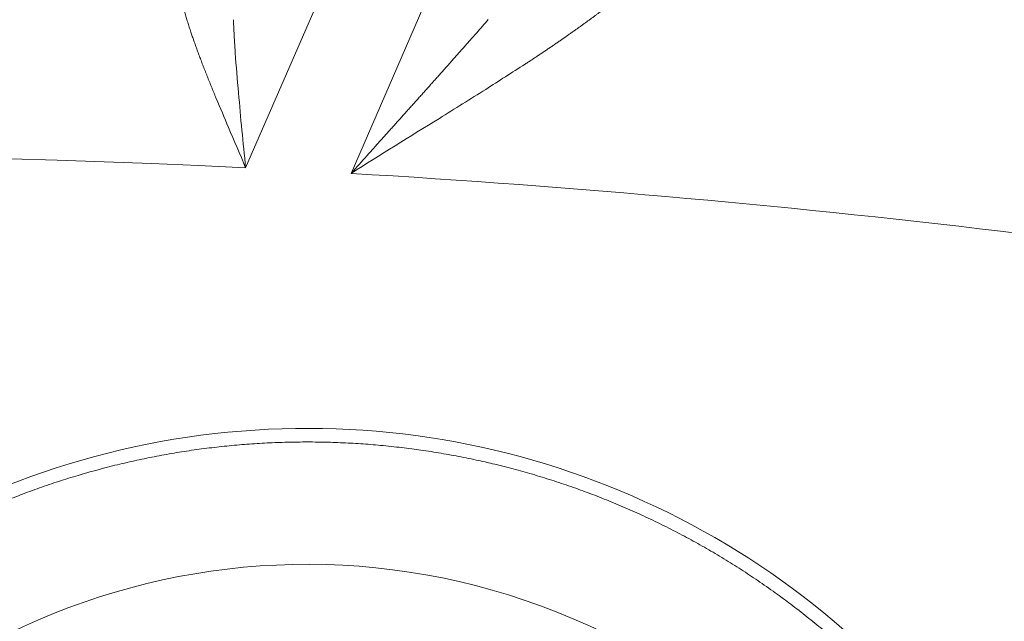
# Model space of a CAD drawing. Header units: millimetres. Extents: x 5437 to 18441, y -4466 to 3128.
# Tile 230 of 256: x 8497.56 to 8504.8, y -2700.14 to -2695.72. Entities that reach past the tile are written whole.
import ezdxf

# ---------------------------------------------------------------- set-up
doc = ezdxf.new("R2010")
doc.units = ezdxf.units.MM
doc.layers.add('1', color=7, linetype='Continuous', true_color=0xffffff)
doc.styles.add('TXT08', font='txt.shx', dxfattribs={"width": 0.8, "bigfont": 'gbcbig.shx'})
doc.dimstyles.get("Standard").update_dxf_attribs({"dimtxt": 0.18, "dimasz": 0.18, "dimexe": 0.18, "dimexo": 0.0625, "dimgap": 0.09, "dimtad": 0, "dimtih": 1, "dimtoh": 1, "dimdec": 4, "dimzin": 0, "dimdsep": 46, "dimtxsty": 'Standard', "dimcen": 0.09, "dimadec": 0, "dimazin": 0, "dimtfac": 1, "dimtdec": 4, "dimtofl": 0, "dimtmove": 0, "dimatfit": 3, "dimfxl": 1, "dimtolj": 1, "dimtzin": 0, "dimarcsym": 0})
doc.dimstyles.new('YanXiu', dxfattribs={"dimtxt": 40, "dimasz": 30, "dimexe": 0.66, "dimexo": 0.66, "dimgap": 0.66, "dimtad": 0, "dimdec": 1, "dimdsep": 46, "dimtxsty": 'TXT08', "dimcen": 0, "dimclrd": 256, "dimclre": 165, "dimclrt": 90, "dimazin": 2, "dimtfac": 1, "dimtdec": 1, "dimtofl": 0, "dimtmove": 0, "dimatfit": 3, "dimfxl": 1, "dimlwd": 5, "dimlwe": 13, "dimarcsym": 0})

# ---------------------------------------------------------------- blocks, each defined once
blk = doc.blocks.new('*D53')
at = {"color": 0, "lineweight": -2, "transparency": 16777216}
for p, q in [((10989.4307, -2154.4155), (10692.9173, -2240.8213)), ((11069.4307, -2154.4155), (10989.4307, -2154.4155)), ((8443.48, -2896.4116), (8443.48, -2896.2316)), ((8443.39, -2896.3216), (8443.57, -2896.3216))]:
    blk.add_line(p, q, dxfattribs=at)
at = {"color": 0, "lineweight": 20, "transparency": 16777216}
blk.add_solid([(10689.1871, -2228.0204), (10696.6476, -2253.6222), (10616.1119, -2263.2029)], dxfattribs=at)
at = {"layer": 'Defpoints', "color": 0, "lineweight": 20, "transparency": 16777216}
for p in [(10616.1119, -2263.2029), (6270.848, -3529.4402)]:
    blk.add_point(p, dxfattribs=at)
at = {"color": 0, "lineweight": 20, "transparency": 16777216, "insert": (11249.5207, -2154.4155), "char_height": 80, "attachment_point": 5}
blk.add_mtext('\\A1;R2260', dxfattribs=at)
blk = doc.blocks.new('*D54')
at = {"color": 0, "lineweight": -2, "transparency": 16777216}
blk.add_line((7492.6853, -2896.3216), (7463.5164, -2896.3216), dxfattribs=at)
at = {"color": 0, "lineweight": -3, "transparency": 16777216}
for start, end in [(14.7247061, 87.3296239), (101.5902046, 175.2752939)]:
    blk.add_arc((8434.1189, -2896.3216), 970.4225, start, end, dxfattribs=at)
at = {"color": 0, "lineweight": 20, "transparency": 16777216}
for points in [[(9385.6953, -2646.8098), (9359.6469, -2652.519), (9389.7986, -2727.8095)], [(7480.3159, -2816.9391), (7453.6719, -2815.84), (7463.6964, -2896.3216)]]:
    blk.add_solid(points, dxfattribs=at)
at = {"layer": 'Defpoints', "color": 0, "lineweight": 20, "transparency": 16777216}
for p in [(7900.863, -2085.5454), (10671.8171, -2501.755), (7492.7478, -2896.3216), (7740.5009, -2896.3216), (8434.1189, -2896.3216)]:
    blk.add_point(p, dxfattribs=at)
at = {"color": 0, "lineweight": 20, "transparency": 16777216, "insert": (8359.2409, -1928.7921), "char_height": 80, "attachment_point": 5}
blk.add_mtext('\\A1;165%%D', dxfattribs=at)
blk = doc.blocks.new('*D56')
at = {"lineweight": 5, "transparency": 16777216}
blk.add_line((9409.7195, -2278.0276), (9220.8999, -2398.8703), dxfattribs=at)
at = {"lineweight": 20, "transparency": 16777216}
blk.add_solid([(9218.2046, -2394.659), (9223.5951, -2403.0817), (9195.6316, -2415.0418)], dxfattribs=at)
at = {"layer": 'Defpoints', "color": 0, "lineweight": 20, "transparency": 16777216}
for p in [(9195.6316, -2415.0418), (8443.48, -2896.4116)]:
    blk.add_point(p, dxfattribs=at)
at = {"color": 90, "lineweight": 20, "transparency": 16777216, "insert": (9459.6888, -2246.0477), "char_height": 40, "attachment_point": 5, "rotation": 32.61885, "style": 'TXT08'}
blk.add_mtext('R893', dxfattribs=at)

msp = doc.modelspace()

# ---------------------------------------------------------------- linework, layer by layer
at = {"color": 7, "lineweight": 20}
msp.add_arc((8443.47995, -2896.41157), 893, 10.1099821, 350.11198757, dxfattribs=at)
at = {"layer": '1', "color": 0, "lineweight": 20}
for p, q in [((8500.87684, -2692.99398), (8499.22183, -2696.80423)), ((8499.99702, -2696.84609), (8501.6464, -2693.04878))]:
    msp.add_line(p, q, dxfattribs=at)
for centre, radius, start, end in [((8495.27522, -2777.08546), 82.36106, 87.5117355, 118.8132012), ((8495.27522, -2777.08546), 80.37817, 87.1856145, 118.6322405), ((8495.27522, -2777.08546), 80.37818, 83.1048905, 86.6322364), ((8499.67339, -2704.71899), 6, 36.522044, 216.52205), ((8499.67339, -2704.71899), 5, 336.893839, 156.893839)]:
    msp.add_arc(centre, radius, start, end, dxfattribs=at)
for points, degree, knots in [([(8498.81898, -2695.8073), (8498.81694, -2695.80115), (8498.81286, -2695.78888), (8498.80693, -2695.77062), (8498.80116, -2695.75254), (8498.79556, -2695.73463), (8498.79013, -2695.71689), (8498.78486, -2695.69934), (8498.77976, -2695.68196), (8498.77483, -2695.66476), (8498.77006, -2695.64774), (8498.76546, -2695.6309), (8498.76103, -2695.61424), (8498.75676, -2695.59777), (8498.75267, -2695.58147), (8498.74874, -2695.56536), (8498.74497, -2695.54943), (8498.74138, -2695.53368), (8498.73795, -2695.51811), (8498.7347, -2695.50273), (8498.73161, -2695.48753), (8498.72869, -2695.47251), (8498.72593, -2695.45768), (8498.72335, -2695.44303), (8498.72093, -2695.42857), (8498.71869, -2695.41429), (8498.71661, -2695.40019), (8498.7147, -2695.38627), (8498.71296, -2695.37254), (8498.71139, -2695.35899), (8498.70999, -2695.34563), (8498.70876, -2695.33245), (8498.7077, -2695.31945), (8498.70681, -2695.30663), (8498.70609, -2695.294), (8498.70554, -2695.28155), (8498.70516, -2695.26928), (8498.70495, -2695.25719), (8498.7049, -2695.24528), (8498.70503, -2695.23355), (8498.70533, -2695.22201), (8498.7058, -2695.21064), (8498.70644, -2695.19945), (8498.70726, -2695.18844), (8498.70824, -2695.17761), (8498.70939, -2695.16695), (8498.71072, -2695.15648), (8498.71221, -2695.14618), (8498.71388, -2695.13605), (8498.71572, -2695.1261), (8498.71773, -2695.11632), (8498.71991, -2695.10672), (8498.72226, -2695.09729), (8498.72478, -2695.08803), (8498.72748, -2695.07894), (8498.73035, -2695.07003), (8498.73338, -2695.06128), (8498.7366, -2695.05271), (8498.73997, -2695.04429), (8498.74237, -2695.03881), (8498.74357, -2695.03607)], 3, [0, 0, 0, 0, 0.0196897, 0.039273, 0.0587509, 0.0781242, 0.0973938, 0.1165605, 0.1356254, 0.1545892, 0.173453, 0.1922178, 0.2108844, 0.229454, 0.2479275, 0.266306, 0.2845905, 0.3027821, 0.3208818, 0.3388909, 0.3568104, 0.3746415, 0.3923853, 0.410043, 0.4276159, 0.4451052, 0.462512, 0.4798377, 0.4970835, 0.5142509, 0.5313409, 0.5483551, 0.5652948, 0.5821614, 0.5989562, 0.6156807, 0.6323363, 0.6489246, 0.6654469, 0.6819047, 0.6982996, 0.7146332, 0.7309069, 0.7471224, 0.7632813, 0.7793851, 0.7954354, 0.811434, 0.8273825, 0.8432825, 0.8591359, 0.8749441, 0.8907091, 0.9064326, 0.9221162, 0.9377619, 0.9533712, 0.9689462, 0.9844885, 1, 1, 1, 1]), ([(8501.85143, -2695.64158), (8501.84583, -2695.64581), (8501.83459, -2695.65429), (8501.81752, -2695.66707), (8501.80025, -2695.67995), (8501.78275, -2695.69292), (8501.76504, -2695.70598), (8501.74712, -2695.71913), (8501.72897, -2695.73236), (8501.71061, -2695.74568), (8501.69204, -2695.75909), (8501.67325, -2695.77258), (8501.65424, -2695.78615), (8501.63502, -2695.7998), (8501.61559, -2695.81353), (8501.60252, -2695.82271), (8501.59596, -2695.82731)], 3, [0, 0, 0, 0, 0.0689684, 0.1383038, 0.2080091, 0.2780873, 0.3485414, 0.4193743, 0.4905887, 0.5621875, 0.6341733, 0.7065489, 0.7793168, 0.8524796, 0.9260399, 1, 1, 1, 1]), ([(8499.13148, -2695.7167), (8499.13183, -2695.72451), (8499.13251, -2695.74021), (8499.13365, -2695.76392), (8499.13487, -2695.78786), (8499.13619, -2695.81203), (8499.13759, -2695.83643), (8499.13907, -2695.86107), (8499.14064, -2695.88593), (8499.1423, -2695.91102), (8499.14402, -2695.93634), (8499.14523, -2695.95333), (8499.14584, -2695.96185)], 3, [0, 0, 0, 0, 0.0969595, 0.1945934, 0.2929022, 0.3918863, 0.4915463, 0.5918826, 0.6928957, 0.794586, 0.8969539, 1, 1, 1, 1]), ([(8499.0054, -2696.29517), (8499.00238, -2696.28791), (8498.99638, -2696.27344), (8498.98751, -2696.25188), (8498.97877, -2696.23057), (8498.97018, -2696.20949), (8498.96175, -2696.18866), (8498.95346, -2696.16807), (8498.94531, -2696.14772), (8498.93732, -2696.12762), (8498.92947, -2696.10776), (8498.92178, -2696.08815), (8498.91423, -2696.06878), (8498.90683, -2696.04965), (8498.89958, -2696.03077), (8498.89248, -2696.01213), (8498.88552, -2695.99373), (8498.87872, -2695.97558), (8498.87207, -2695.95768), (8498.86557, -2695.94001), (8498.85922, -2695.92259), (8498.85302, -2695.90541), (8498.84697, -2695.88847), (8498.84107, -2695.87177), (8498.83532, -2695.85531), (8498.82972, -2695.83909), (8498.82427, -2695.8231), (8498.82074, -2695.81255), (8498.81898, -2695.8073)], 3, [0, 0, 0, 0, 0.0434599, 0.0865165, 0.12917, 0.1714209, 0.2132695, 0.2547161, 0.2957612, 0.3364053, 0.3766486, 0.4164917, 0.4559351, 0.4949791, 0.5336245, 0.5718716, 0.609721, 0.6471733, 0.6842291, 0.720889, 0.7571537, 0.7930238, 0.8285001, 0.8635832, 0.898274, 0.9325731, 0.9664815, 1, 1, 1, 1]), ([(8499.99702, -2696.84609), (8500.00651, -2696.83545), (8500.02542, -2696.81425), (8500.05367, -2696.78264), (8500.08166, -2696.75135), (8500.10939, -2696.72038), (8500.13686, -2696.68973), (8500.16407, -2696.6594), (8500.19101, -2696.62939), (8500.21768, -2696.59969), (8500.24407, -2696.5703), (8500.2702, -2696.54123), (8500.29604, -2696.51247), (8500.32161, -2696.48403), (8500.3469, -2696.45589), (8500.37191, -2696.42807), (8500.39663, -2696.40056), (8500.42107, -2696.37335), (8500.44522, -2696.34645), (8500.46909, -2696.31987), (8500.49266, -2696.29359), (8500.51595, -2696.26761), (8500.53894, -2696.24194), (8500.56164, -2696.21658), (8500.58405, -2696.19153), (8500.60617, -2696.16678), (8500.62799, -2696.14233), (8500.64952, -2696.1182), (8500.67076, -2696.09436), (8500.6917, -2696.07083), (8500.71235, -2696.04761), (8500.7327, -2696.02469), (8500.75275, -2696.00208), (8500.77252, -2695.97977), (8500.79199, -2695.95777), (8500.81116, -2695.93607), (8500.83004, -2695.91467), (8500.84863, -2695.89359), (8500.86692, -2695.8728), (8500.88492, -2695.85233), (8500.90263, -2695.83216), (8500.91432, -2695.81882), (8500.92013, -2695.8122)], 3, [0, 0, 0, 0, 0.0307014, 0.0611101, 0.0912262, 0.1210497, 0.1505805, 0.1798187, 0.2087644, 0.2374175, 0.2657781, 0.2938461, 0.3216217, 0.3491047, 0.3762953, 0.4031935, 0.4297993, 0.4561127, 0.4821337, 0.5078624, 0.5332988, 0.5584429, 0.5832947, 0.6078544, 0.6321218, 0.6560971, 0.6797803, 0.7031714, 0.7262704, 0.7490774, 0.7715924, 0.7938155, 0.8157467, 0.8373861, 0.8587336, 0.8797894, 0.9005534, 0.9210259, 0.9412067, 0.9610959, 0.9806937, 1, 1, 1, 1]), ([(8501.59596, -2695.82731), (8501.58906, -2695.83214), (8501.5752, -2695.84184), (8501.55415, -2695.85646), (8501.53278, -2695.87124), (8501.51109, -2695.88616), (8501.48906, -2695.90124), (8501.4667, -2695.91647), (8501.44402, -2695.93184), (8501.42101, -2695.94737), (8501.39768, -2695.96304), (8501.37402, -2695.97887), (8501.35003, -2695.99484), (8501.32571, -2696.01096), (8501.30108, -2696.02723), (8501.2845, -2696.03812), (8501.27617, -2696.04359)], 3, [0, 0, 0, 0, 0.0668822, 0.134456, 0.2027237, 0.2716873, 0.3413488, 0.4117101, 0.482773, 0.5545394, 0.6270108, 0.7001891, 0.7740756, 0.848672, 0.9239797, 1, 1, 1, 1]), ([(8499.16986, -2696.25291), (8499.17693, -2696.34411), (8499.18519, -2696.43582), (8499.20291, -2696.61976), (8499.21237, -2696.712), (8499.22183, -2696.80423)], 3, [0, 0, 0, 0, 0.5, 0.5, 1, 1, 1, 1]), ([(8504.4148, -2701.20771), (8504.06071, -2700.72957), (8503.64635, -2700.29607), (8503.17919, -2699.91732), (8502.15956, -2699.28579), (8501.01511, -2698.92706), (8500.4231, -2698.82114), (8499.22525, -2698.76082), (8498.04991, -2698.99964), (8497.48041, -2699.19292), (8496.40249, -2699.71881), (8495.4888, -2700.49574), (8495.08354, -2700.94011), (8494.39384, -2701.92132), (8493.96921, -2703.043), (8493.82907, -2703.62785), (8493.69925, -2704.82017), (8493.86938, -2706.0074), (8494.02924, -2706.58717), (8494.31372, -2707.26807), (8494.69669, -2707.89242), (8494.77193, -2708.00743), (8494.85036, -2708.12003), (8494.93199, -2708.23027)], 5, [0, 0, 0, 0, 0, 0, 0.1604996, 0.1604996, 0.1604996, 0.3209993, 0.3209993, 0.3209993, 0.4814989, 0.4814989, 0.4814989, 0.6419986, 0.6419986, 0.6419986, 0.8024982, 0.8024982, 0.8024982, 0.9629979, 0.9629979, 0.9629979, 1, 1, 1, 1, 1, 1])]:
    msp.add_open_spline(points, degree=degree, knots=knots, dxfattribs=at)
for points in [[(8500.92013, -2695.8122), (8500.94869, -2695.77983), (8500.97702, -2695.74735), (8501.00509, -2695.71477)], [(8499.14584, -2695.96185), (8499.15185, -2696.058), (8499.16011, -2696.15513), (8499.16986, -2696.25291)], [(8501.27617, -2696.04359), (8501.17964, -2696.1037), (8501.08319, -2696.16583), (8500.98686, -2696.22956)], [(8500.98686, -2696.22956), (8500.87314, -2696.29878), (8500.7596, -2696.36996), (8500.64629, -2696.44248)], [(8499.09533, -2696.50806), (8499.06547, -2696.4364), (8499.0355, -2696.36531), (8499.0054, -2696.29517)], [(8500.64629, -2696.44248), (8500.42894, -2696.57368), (8500.21242, -2696.70945), (8499.99702, -2696.84609)], [(8499.22183, -2696.80423), (8499.17985, -2696.70513), (8499.1377, -2696.60607), (8499.09533, -2696.50806)]]:
    msp.add_open_spline(points, degree=3, dxfattribs=at)

# ---------------------------------------------------------------- dimensions: what is measured, and where the dimension line sits
at = {"color": 0, "lineweight": 20}
dim = msp.add_angular_dim_2l(base=(7900.86303, -2085.54536), line1=((8434.11893, -2896.32157), (10671.81706, -2501.75501)), line2=((7740.5009, -2896.32157), (7492.74781, -2896.32157)), text='165%%D', dimstyle='Standard', override={"dimtxt": 80, "dimasz": 80, "dimlwd": 65533}, dxfattribs=at)
dim.commit()
dim.dimension.update_dxf_attribs({"geometry": '*D54', "text_midpoint": (8359.2409, -1928.79214), "dimtype": 162})
dim = msp.add_diameter_dim_2p(p1=(6270.84796, -3529.44022), p2=(10616.11195, -2263.20291), text='R2260', dimstyle='Standard', override={"dimtxt": 80, "dimasz": 80, "dimdec": 0}, dxfattribs=at)
dim.commit()
dim.dimension.update_dxf_attribs({"geometry": '*D53', "text_midpoint": (11249.52071, -2154.41547), "dimtype": 163})
at = {"color": 7, "lineweight": 20}
dim = msp.add_radius_dim(center=(8443.47995, -2896.41157), mpoint=(9195.63162, -2415.04179), dimstyle='YanXiu', dxfattribs=at)
dim.commit()
dim.dimension.update_dxf_attribs({"geometry": '*D56', "text_midpoint": (9459.68883, -2246.04773), "dimtype": 164})

doc.saveas('drawing.dxf')
